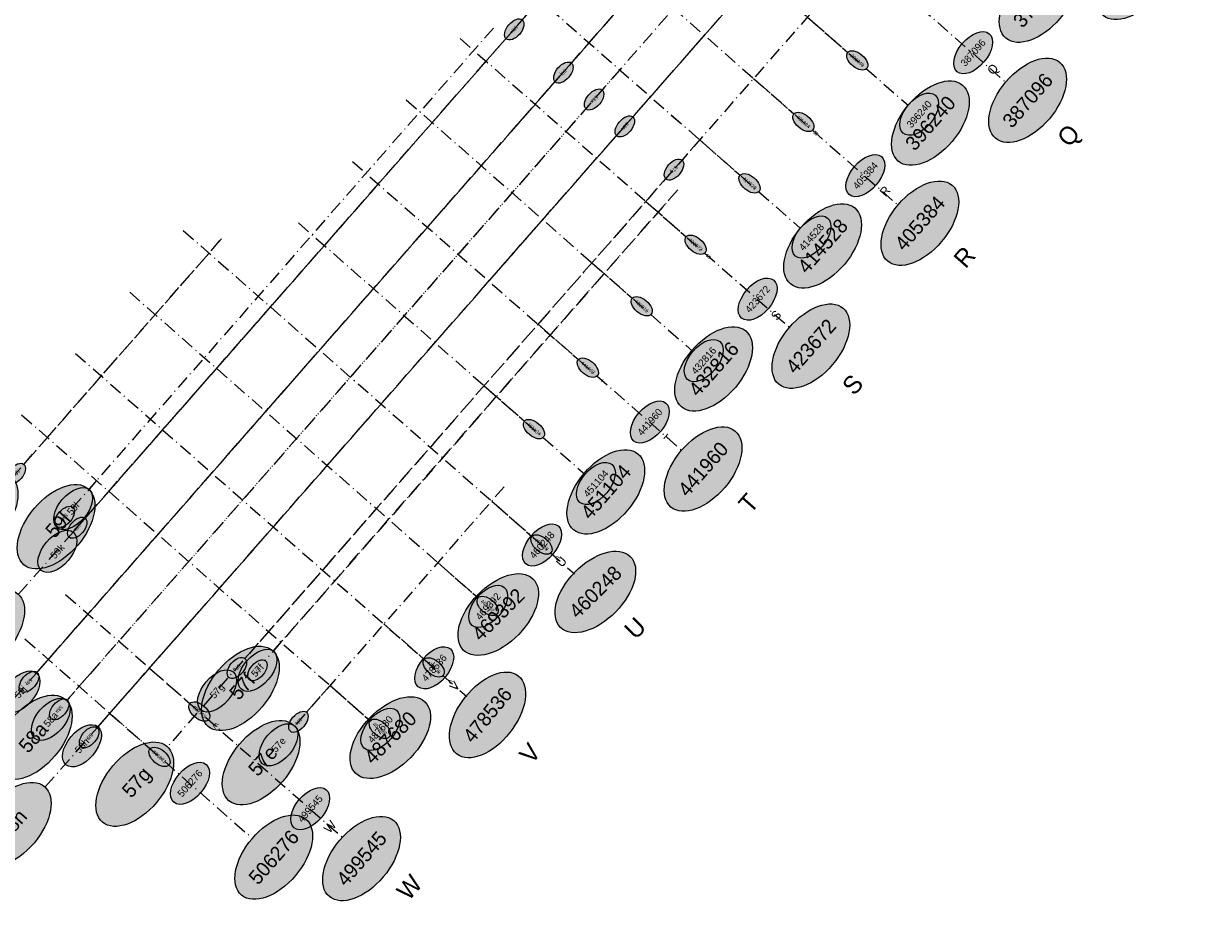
# Model space of a CAD drawing. Header units: millimetres. Extents: x 15650620 to 16199301, y 17929595 to 18752968.
# Tile 3 of 26: x 15833660 to 15966201, y 18009075 to 18108812. Entities that reach past the tile are written whole.
import ezdxf
from ezdxf.enums import TextEntityAlignment as Align

# ---------------------------------------------------------------- set-up
doc = ezdxf.new("R2010")
doc.units = ezdxf.units.MM
doc.header["$LTSCALE"] = 100
doc.linetypes.add('B_GRIDLINE', pattern=[41, 15, -5, 1, -5, 15])
for name, color, linetype in [('S-GRID-2000', 232, 'B_GRIDLINE'), ('S-GRID-2000-DIMS', 33, 'B_GRIDLINE'), ('S-GRID-2000-IDEN', 13, 'B_GRIDLINE'), ('S-GRID-300-AR10-IDEN', 13, 'B_GRIDLINE'), ('S-GRID-300-AR11', 232, 'B_GRIDLINE'), ('S-GRID-300-AR11-IDEN', 13, 'B_GRIDLINE'), ('S-GRID-300-AR12', 232, 'B_GRIDLINE'), ('S-GRID-300-AR12-IDEN', 13, 'B_GRIDLINE'), ('S-GRID-600', 232, 'B_GRIDLINE'), ('S-GRID-600-DIMS', 33, 'Continuous'), ('S-GRID-600-IDEN', 13, 'Continuous')]:
    doc.layers.add(name, color=color, linetype=linetype)
doc.styles.add('CAA-ENG', font='caa_eng.shx')

# ---------------------------------------------------------------- blocks, each defined once
blk = doc.blocks.new('agrbb-wblock')
h = blk.add_hatch(color=255)
edge = h.paths.add_edge_path()
edge.add_ellipse((1392, 24), major_axis=(1392, 24), ratio=0.572643, start_angle=0, end_angle=360)
at = {"linetype": 'Continuous'}
blk.add_ellipse((1392, 24), major_axis=(1392, 24), ratio=0.572643, dxfattribs=at)
at = {"style": 'CAA-ENG'}
blk.add_attdef('1', text='', height=400, dxfattribs=at).set_placement((1392, 24), align=Align.MIDDLE_CENTER)

msp = doc.modelspace()

# ---------------------------------------------------------------- linework, layer by layer
at = {"layer": 'S-GRID-2000'}
for p, q in [((15829217, 18029478), (15958010, 18176309)), ((15833087, 18044983), (15948328, 18176364)), ((15836078, 18023433), (15964884, 18170279)), ((15957123, 18168364), (15838511, 18033140)), ((15966201, 18160687), (15849751, 18027928)), ((15906611, 18134648), (15943523, 18102270)), ((15900583, 18127775), (15932608, 18099684)), ((15894554, 18120902), (15931466, 18088525)), ((15888526, 18114029), (15920551, 18085938)), ((15886212, 18108322), (15840954, 18056726)), ((15882496, 18107155), (15919408, 18074778)), ((15876466, 18100281), (15908492, 18072189)), ((15870436, 18093407), (15907349, 18061029)), ((15861577, 18038636), (15906835, 18090233)), ((15864404, 18086529), (15896430, 18058438)), ((15851521, 18085672), (15895289, 18047281)), ((15832346, 18058005), (15855794, 18084736)), ((15845528, 18078766), (15884373, 18044693)), ((15839461, 18071923), (15883230, 18033532)), ((15833432, 18065049), (15872314, 18030944)), ((15887415, 18057000), (15863967, 18030269)), ((15838349, 18044961), (15869297, 18017816)), ((15833805, 18039993), (15859229, 18017693))]:
    msp.add_line(p, q, dxfattribs=at)
at = {"layer": 'S-GRID-300-AR11'}
for p, q in [((15896922, 18106665), (15958010, 18176309)), ((15903796, 18100635), (15964884, 18170279)), ((15957123, 18168364), (15900359, 18103650)), ((15966201, 18160687), (15909295, 18095811)), ((15894554, 18120902), (15915324, 18102684)), ((15888526, 18114029), (15909295, 18095811))]:
    msp.add_line(p, q, dxfattribs=at)
at = {"layer": 'S-GRID-300-AR11-IDEN'}
for p, q in [((15921352, 18109557), (15925863, 18105601)), ((15894943, 18104410), (15896922, 18106665)), ((15900359, 18103650), (15898381, 18101395)), ((15915324, 18102684), (15919834, 18098728)), ((15901818, 18098380), (15903796, 18100635)), ((15909295, 18095811), (15907317, 18093556)), ((15909295, 18095811), (15913806, 18091855))]:
    msp.add_line(p, q, dxfattribs=at)
at = {"layer": 'S-GRID-300-AR12'}
for p, q in [((15888526, 18114029), (15909295, 18095811)), ((15843185, 18056495), (15891423, 18111488)), ((15886212, 18108322), (15841810, 18057701)), ((15836425, 18037695), (15896922, 18106665)), ((15882496, 18107155), (15903265, 18088937)), ((15900359, 18103650), (15841090, 18036080)), ((15844527, 18033065), (15903796, 18100635)), ((15876466, 18100281), (15897236, 18082063)), ((15909295, 18095811), (15861057, 18040818)), ((15870436, 18093407), (15891206, 18075189)), ((15906835, 18090233), (15862432, 18039611)), ((15864404, 18086529), (15885174, 18068312)), ((15851521, 18085672), (15886021, 18055411)), ((15836310, 18062524), (15855794, 18084736)), ((15845528, 18078766), (15879991, 18048536)), ((15839461, 18071923), (15873961, 18041662)), ((15833432, 18065049), (15867932, 18034788)), ((15887415, 18057000), (15867932, 18034788)), ((15838349, 18044961), (15847738, 18036726)), ((15833805, 18039993), (15843299, 18031666))]:
    msp.add_line(p, q, dxfattribs=at)
at = {"layer": 'S-GRID-300-AR12-IDEN'}
for p, q in [((15909295, 18095811), (15913806, 18091855)), ((15903265, 18088937), (15907776, 18084981)), ((15897236, 18082063), (15901746, 18078106)), ((15891206, 18075189), (15895717, 18071232)), ((15885174, 18068312), (15889684, 18064355)), ((15833673, 18059517), (15836310, 18062524)), ((15841810, 18057701), (15839172, 18054694)), ((15840547, 18053487), (15843185, 18056495)), ((15886021, 18055411), (15890531, 18051454)), ((15879991, 18048536), (15884502, 18044580)), ((15873961, 18041662), (15878472, 18037706)), ((15861057, 18040818), (15858420, 18037810)), ((15862432, 18039611), (15860659, 18037590)), ((15835015, 18036088), (15836425, 18037695)), ((15847738, 18036726), (15852249, 18032769)), ((15841090, 18036080), (15838452, 18033073)), ((15867932, 18034788), (15865294, 18031781)), ((15867932, 18034788), (15872442, 18030831)), ((15841889, 18030058), (15844527, 18033065)), ((15843299, 18031666), (15847810, 18027709))]:
    msp.add_line(p, q, dxfattribs=at)
at = {"layer": 'S-GRID-600'}
for p, q in [((15835093, 18036177), (15958010, 18176309)), ((15839192, 18051943), (15948328, 18176364)), ((15841981, 18030162), (15964884, 18170279)), ((15957123, 18168364), (15838511, 18033140)), ((15966201, 18160687), (15857093, 18036298)), ((15906611, 18134648), (15938637, 18106557)), ((15900583, 18127775), (15932608, 18099684)), ((15894554, 18120902), (15926580, 18092811)), ((15888526, 18114029), (15920551, 18085938)), ((15886212, 18108322), (15840954, 18056726)), ((15882496, 18107155), (15914522, 18079064)), ((15876466, 18100281), (15908492, 18072189)), ((15870436, 18093407), (15902462, 18065315)), ((15861577, 18038637), (15906835, 18090233)), ((15864404, 18086529), (15896430, 18058438)), ((15851521, 18085672), (15890403, 18051567)), ((15832346, 18058005), (15855794, 18084736)), ((15845528, 18078766), (15884373, 18044693)), ((15839461, 18071923), (15878343, 18037818)), ((15833432, 18065049), (15872314, 18030944)), ((15887415, 18057000), (15863967, 18030269)), ((15838349, 18044961), (15864494, 18022029)), ((15833805, 18039993), (15851013, 18024900))]:
    msp.add_line(p, q, dxfattribs=at)

# ---------------------------------------------------------------- block references
at = {"layer": 'S-GRID-2000-IDEN', "xscale": 4, "yscale": 4, "zscale": 4}
for p, rotation, values in [((15954444, 18109737), 48.74435008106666, {'1': '368808'}), ((15943565, 18107192), 48.74435008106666, {'1': '377952'}), ((15942386, 18095991), 48.74435008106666, {'1': '387096'}), ((15931508, 18093446), 48.74435008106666, {'1': '396240'}), ((15930329, 18082245), 48.74435008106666, {'1': '405384'}), ((15919451, 18079700), 48.74435008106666, {'1': '414528'}), ((15918134, 18068490), 48.74452601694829, {'1': '423672'}), ((15907255, 18065944), 48.74452601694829, {'1': '432816'}), ((15906074, 18054742), 48.74452601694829, {'1': '441960'}), ((15895193, 18052192), 48.74452601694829, {'1': '451104'}), ((15825077, 18049571), 48.74435008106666, {'1': '   59m  '}), ((15833685, 18048291), 48.74435008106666, {'1': '   59l  '}), ((15893726, 18041266), 44.65354900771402, {'1': '460248'}), ((15882884, 18038711), 44.99999999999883, {'1': '469392'}), ((15825812, 18036542), 48.74435008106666, {'1': '   59k  '}), ((15854308, 18030202), 48.74435008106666, {'1': '   57f  '}), ((15882103, 18027120), 50.734086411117, {'1': '478536'}), ((15831130, 18024726), 48.74435008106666, {'1': '58a'}), ((15870811, 18024947), 45.00586687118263, {'1': '487680'}), ((15856626, 18021898), 48.74435008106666, {'1': '   57e  '}), ((15842482, 18019493), 48.74435008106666, {'1': '   57g  '}), ((15828788, 18014974), 48.74435008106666, {'1': '58h'}), ((15858033, 18011336), 48.65992926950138, {'1': '506276'}), ((15867857, 18011172), 48.74452601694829, {'1': '499545'})]:
    msp.add_blockref('agrbb-wblock', p, dxfattribs=dict(at, rotation=rotation)).add_auto_attribs(values)
at = {"layer": 'S-GRID-300-AR11-IDEN'}
for p, rotation, values in [((15889444, 18109233), 228.7443500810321, {'1': '59k'}), ((15925863, 18105601), 318.7443500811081, {'1': '396240'}), ((15894943, 18104409), 228.7443500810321, {'1': '59j'}), ((15898381, 18101395), 228.7443500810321, {'1': '58a'}), ((15901818, 18098380), 228.7443500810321, {'1': '58h'}), ((15919834, 18098728), 318.7443500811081, {'1': '405384'}), ((15907317, 18093556), 228.7443500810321, {'1': '57g'}), ((15913806, 18091855), 318.7443500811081, {'1': '414528'})]:
    msp.add_blockref('agrbb-wblock', p, dxfattribs=dict(at, rotation=rotation)).add_auto_attribs(values)
at = {"layer": 'S-GRID-300-AR12-IDEN'}
for p, rotation, values in [((15913806, 18091855), 318.7443500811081, {'1': '414528'}), ((15907776, 18084981), 318.7445260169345, {'1': '423672'}), ((15907776, 18084981), 318.7445260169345, {'1': '423672'}), ((15901746, 18078106), 318.7445260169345, {'1': '432816'}), ((15895717, 18071232), 318.7445260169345, {'1': '441960'}), ((15889687, 18064358), 318.7445260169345, {'1': '451104'}), ((15833673, 18059517), 228.7443500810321, {'1': '59m'}), ((15839155, 18054712), 228.7443500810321, {'1': '59l'}), ((15840547, 18053487), 228.7443500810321, {'1': '59k'}), ((15890531, 18051454), 318.7445260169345, {'1': '460248'}), ((15884502, 18044580), 318.7445260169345, {'1': '469392'}), ((15858420, 18037810), 228.7443500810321, {'1': '57g'}), ((15860714, 18037542), 228.7443500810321, {'1': '57f'}), ((15878472, 18037706), 318.7445260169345, {'1': '478536'}), ((15835158, 18036251), 228.7443500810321, {'1': '59j'}), ((15838539, 18033172), 228.7443500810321, {'1': '58a'}), ((15852249, 18032769), 318.7445260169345, {'1': '499545'}), ((15865294, 18031781), 228.7443500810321, {'1': '57e'}), ((15872442, 18030831), 318.7445260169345, {'1': '487680'}), ((15841889, 18030058), 228.7443500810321, {'1': '58h'}), ((15847791, 18027694), 318.7445260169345, {'1': '506681'})]:
    msp.add_blockref('agrbb-wblock', p, dxfattribs=dict(at, rotation=rotation)).add_auto_attribs(values)
at = {"layer": 'S-GRID-600-IDEN', "xscale": 2, "yscale": 2, "zscale": 2}
for p, rotation, values in [((15938087, 18103438), 48.74435008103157, {'1': '387096'}), ((15932058, 18096565), 48.74435008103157, {'1': '396240'}), ((15926030, 18089692), 48.74435008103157, {'1': '405384'}), ((15920001, 18082819), 48.74435008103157, {'1': '414528'}), ((15913976, 18075876), 48.74452601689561, {'1': '423672'}), ((15907946, 18069002), 48.74452601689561, {'1': '432816'}), ((15901916, 18062128), 48.74452601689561, {'1': '441960'}), ((15895884, 18055251), 48.74436854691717, {'1': '451104'}), ((15837392, 18052443), 48.74435008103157, {'1': '59l'}), ((15889857, 18048379), 48.74436854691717, {'1': '460248'}), ((15835630, 18047661), 48.74435008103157, {'1': '59k'}), ((15883827, 18041505), 48.74436854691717, {'1': '469392'}), ((15858015, 18034354), 48.74435008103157, {'1': '57f'}), ((15877797, 18034631), 48.74436854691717, {'1': '478536'}), ((15831495, 18031927), 48.74435008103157, {'1': '59j'}), ((15853495, 18032048), 48.74435008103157, {'1': '57g'}), ((15834893, 18028868), 48.74435008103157, {'1': '58a'}), ((15871767, 18027756), 48.74436854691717, {'1': '487680'}), ((15838382, 18025912), 48.74435008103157, {'1': '58h'}), ((15860369, 18026019), 48.74435008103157, {'1': '57e'}), ((15850467, 18021712), 48.7443714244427, {'1': '506276'}), ((15863911, 18018873), 48.7443714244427, {'1': '499545'})]:
    msp.add_blockref('agrbb-wblock', p, dxfattribs=dict(at, rotation=rotation)).add_auto_attribs(values)

# ---------------------------------------------------------------- texts
at = {"layer": 'S-GRID-2000-DIMS', "style": 'CAA-ENG'}
for s, rotation, p in [('Q', 48.744, (15950558, 18096316)), ('R', 48.744, (15938929, 18082714)), ('S', 48.744, (15926407, 18068442)), ('T', 48.744, (15914765, 18055180)), ('U', 44.65302, (15902079, 18041205)), ('V', 50.73356, (15890304, 18027202)), ('W', 48.744, (15876811, 18012206))]:
    msp.add_text(s, height=2000, rotation=rotation, dxfattribs=at).set_placement(p, align=Align.MIDDLE_CENTER)
at = {"layer": 'S-GRID-300-AR10-IDEN', "style": 'CAA-ENG'}
for s, rotation, p in [('R', 229.89908, (15922267, 18096564)), ('S', 226.59821, (15910284, 18082785)), ('T', 226.59821, (15898225, 18069036))]:
    msp.add_text(s, height=500, rotation=rotation, dxfattribs=at).set_placement(p, align=Align.MIDDLE_CENTER)
at = {"layer": 'S-GRID-300-AR12-IDEN', "style": 'CAA-ENG'}
for s, p in [('U', (15893408, 18048995)), ('V', (15881349, 18035247)), ('W', (15855125, 18030311))]:
    msp.add_text(s, height=500, rotation=228.744, dxfattribs=at).set_placement(p, align=Align.MIDDLE_CENTER)
at = {"layer": 'S-GRID-600-DIMS', "style": 'CAA-ENG'}
for s, p in [('Q', (15942081, 18103722)), ('R', (15930033, 18090076)), ('S', (15917838, 18076197)), ('T', (15905837, 18062361)), ('U', (15893828, 18048615)), ('V', (15881894, 18034702)), ('W', (15867924, 18018986))]:
    msp.add_text(s, height=1000, rotation=48.74437, dxfattribs=at).set_placement(p, align=Align.MIDDLE_CENTER)

doc.saveas('drawing.dxf')
